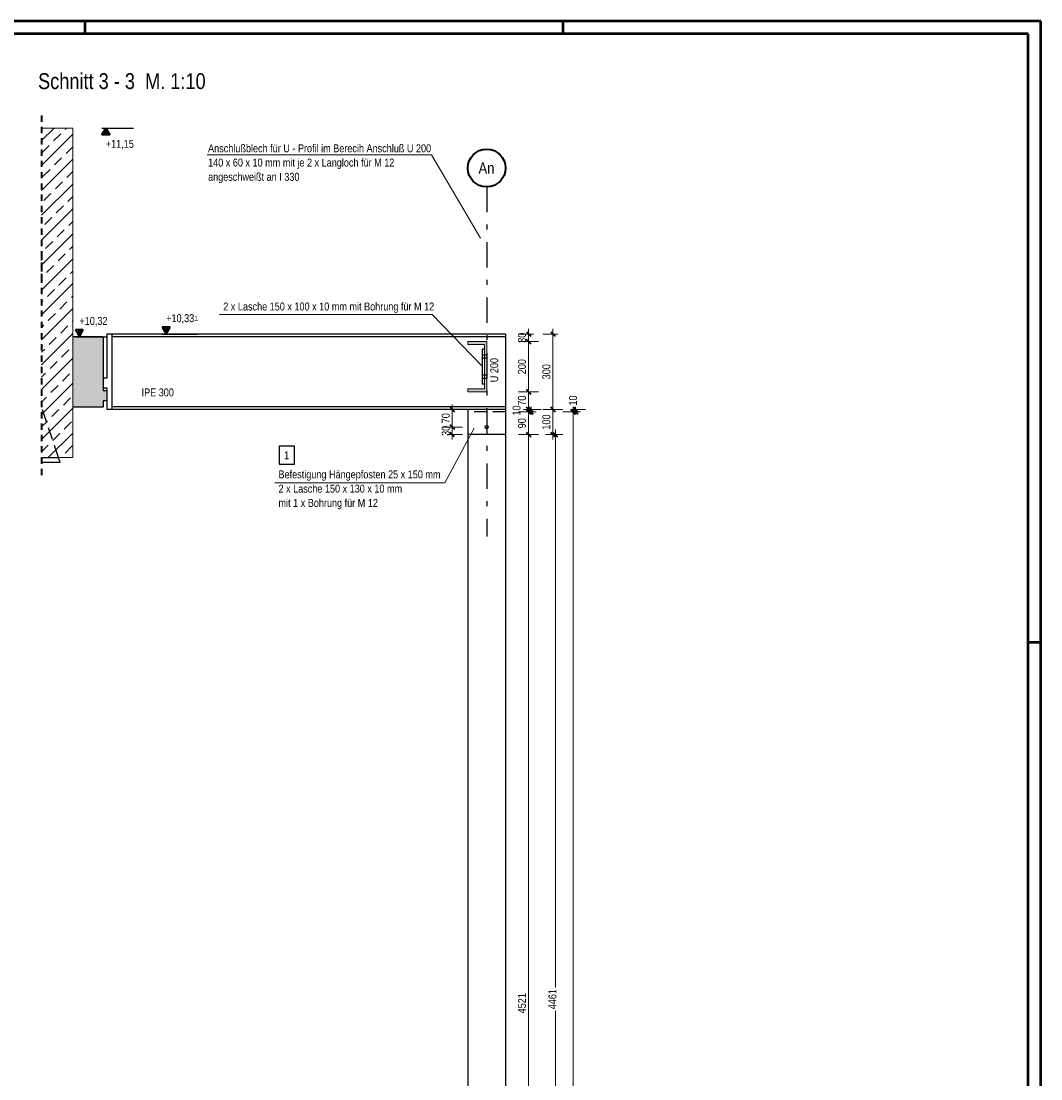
# Model space of a CAD drawing. Header units: millimetres. Extents: x 0 to 91, y -53.4 to 42.
# Tile 180 of 180: x 67.2 to 87.5, y 21 to 42. Entities that reach past the tile are written whole.
import ezdxf
from ezdxf.enums import TextEntityAlignment as Align

# ---------------------------------------------------------------- set-up
doc = ezdxf.new("R2010")
doc.units = ezdxf.units.MM
for name, pattern in [('DASHDOTX2', [2, 1, -0.5, 0, -0.5]), ('HIDDEN', [0.375, 0.25, -0.125]), ('HIDDENX2', [0.75, 0.5, -0.25])]:
    doc.linetypes.add(name, pattern=pattern)
for name, color, linetype, lineweight in [('Achsen', 7, 'Continuous', 20), ('Schraffuren', 7, 'Continuous', 20), ('Text', 7, 'Continuous', 20)]:
    doc.layers.add(name, color=color, linetype=linetype, lineweight=lineweight)
doc.styles.add('Arial Narrow', font='ARIALN.TTF')
doc.dimstyles.new('Arch_Strakon_dimstyle', dxfattribs={"dimtxt": 1, "dimasz": 1, "dimexe": 1.25, "dimexo": 0.0625, "dimgap": 1, "dimtad": 0, "dimdec": 5, "dimzin": 12, "dimdsep": 46, "dimtxsty": 'Arial Narrow', "dimblk": 'Arrowhead_Tick', "dimsah": 1, "dimcen": 0, "dimse1": 1, "dimse2": 1, "dimclrd": 6, "dimclrt": 2, "dimazin": 0, "dimtfac": 1, "dimtdec": 4, "dimtmove": 0, "dimatfit": 3, "dimldrblk": 'NONE', "dimfxl": 1, "dimtvp": 1, "dimtolj": 1, "dimtzin": 0, "dimlwd": 13, "dimarcsym": 2})
pattern_1 = [(45, (0, 0), (-0.2474874, 0.2474874), [0.2, -0.125]), (45, (-0.12374, 0.12374), (-0.2474874, 0.2474874), [])]

# ---------------------------------------------------------------- blocks, each defined once
blk = doc.blocks.new('Arrowhead_Tick')
at = {"color": 2, "linetype": 'Continuous', "lineweight": 35}
blk.add_line((4.4, 4.4), (-4.4, -4.4), dxfattribs=at)
at = {"color": 0, "linetype": 'Continuous', "lineweight": -2}
for p, q in [((-1, 0), (0, 0)), ((0, 20), (0, -10)), ((10, 0), (0, 0))]:
    blk.add_line(p, q, dxfattribs=at)
blk = doc.blocks.new('*D719')
at = {"color": 6, "linetype": 'Continuous', "lineweight": 13}
blk.add_line((77.804, 33.841), (77.804, 34.321), dxfattribs=at)
at = {"layer": 'Defpoints', "color": 0}
for p in [(76.863, 34.331), (77.804, 34.331), (76.863, 33.831)]:
    blk.add_point(p, dxfattribs=at)
at = {"color": 6, "lineweight": 13, "xscale": 0.01, "yscale": 0.01, "zscale": 0.01}
for p, rotation in [((77.804, 34.331), 90), ((77.804, 33.831), 270)]:
    blk.add_blockref('Arrowhead_Tick', p, dxfattribs=dict(at, rotation=rotation))
at = {"color": 2, "lineweight": 35, "insert": (77.674, 34.081), "char_height": 0.1575, "attachment_point": 5, "rotation": 90, "style": 'Arial Narrow'}
blk.add_mtext('\\A1;100', dxfattribs=at)
blk = doc.blocks.new('_None')
blk = doc.blocks.new('*D720')
at = {"color": 6, "linetype": 'Continuous', "lineweight": 13}
blk.add_line((77.804, 34.341), (77.804, 35.821), dxfattribs=at)
at = {"layer": 'Defpoints', "color": 0}
for p in [(76.863, 35.831), (77.804, 35.831), (76.863, 34.331)]:
    blk.add_point(p, dxfattribs=at)
at = {"color": 6, "lineweight": 13, "xscale": 0.01, "yscale": 0.01, "zscale": 0.01}
for p, rotation in [((77.804, 35.831), 90), ((77.804, 34.331), 270)]:
    blk.add_blockref('Arrowhead_Tick', p, dxfattribs=dict(at, rotation=rotation))
at = {"color": 2, "lineweight": 35, "insert": (77.674, 35.081), "char_height": 0.1575, "attachment_point": 5, "rotation": 90, "style": 'Arial Narrow'}
blk.add_mtext('\\A1;300', dxfattribs=at)
blk = doc.blocks.new('*D721')
at = {"color": 6, "linetype": 'Continuous', "lineweight": 13}
blk.add_line((78.204, 5.086), (78.204, 34.271), dxfattribs=at)
at = {"layer": 'Defpoints', "color": 0}
for p in [(76.863, 34.281), (78.204, 34.281), (76.863, 5.076)]:
    blk.add_point(p, dxfattribs=at)
at = {"color": 6, "lineweight": 13, "xscale": 0.01, "yscale": 0.01, "zscale": 0.01}
for p, rotation in [((78.204, 34.281), 90), ((78.204, 5.076), 270)]:
    blk.add_blockref('Arrowhead_Tick', p, dxfattribs=dict(at, rotation=rotation))
at = {"color": 2, "lineweight": 35, "insert": (78.074, 19.678), "char_height": 0.1575, "attachment_point": 5, "rotation": 90, "style": 'Arial Narrow'}
blk.add_mtext('\\A1;5841', dxfattribs=at)
blk = doc.blocks.new('*D725')
at = {"color": 6, "linetype": 'Continuous', "lineweight": 13}
for p, q in [((77.854, 33.821), (77.854, 22.841)), ((77.854, 11.536), (77.854, 22.375))]:
    blk.add_line(p, q, dxfattribs=at)
at = {"layer": 'Defpoints', "color": 0}
for p in [(76.863, 33.831), (77.854, 33.831), (76.865, 11.526)]:
    blk.add_point(p, dxfattribs=at)
at = {"color": 6, "lineweight": 13, "xscale": 0.01, "yscale": 0.01, "zscale": 0.01}
for p, rotation in [((77.854, 33.831), 89.99999999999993), ((77.854, 11.526), 269.9999999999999)]:
    blk.add_blockref('Arrowhead_Tick', p, dxfattribs=dict(at, rotation=rotation))
at = {"color": 2, "lineweight": 35, "insert": (77.796, 22.608), "char_height": 0.1575, "attachment_point": 5, "rotation": 90, "style": 'Arial Narrow'}
blk.add_mtext('\\A1;4461', dxfattribs=at)
blk = doc.blocks.new('*D726')
at = {"color": 6, "linetype": 'Continuous', "lineweight": 13}
blk.add_line((77.32, 33.841), (77.32, 34.271), dxfattribs=at)
at = {"layer": 'Defpoints', "color": 0}
for p in [(76.863, 34.281), (77.32, 34.281), (76.863, 33.831)]:
    blk.add_point(p, dxfattribs=at)
at = {"color": 6, "lineweight": 13, "xscale": 0.01, "yscale": 0.01, "zscale": 0.01}
for p, rotation in [((77.32, 34.281), 90), ((77.32, 33.831), 270)]:
    blk.add_blockref('Arrowhead_Tick', p, dxfattribs=dict(at, rotation=rotation))
at = {"color": 2, "lineweight": 35, "insert": (77.189, 34.056), "char_height": 0.1575, "attachment_point": 5, "rotation": 90, "style": 'Arial Narrow'}
blk.add_mtext('\\A1;90', dxfattribs=at)
blk = doc.blocks.new('*D727')
at = {"color": 6, "linetype": 'Continuous', "lineweight": 13}
for p, q in [((77.37, 34.341), (77.37, 34.351)), ((77.37, 34.281), (77.37, 34.331)), ((77.37, 34.271), (77.37, 34.261))]:
    blk.add_line(p, q, dxfattribs=at)
at = {"layer": 'Defpoints', "color": 0}
for p in [(76.863, 34.331), (76.863, 34.281), (77.37, 34.331)]:
    blk.add_point(p, dxfattribs=at)
at = {"color": 6, "lineweight": 13, "xscale": 0.01, "yscale": 0.01, "zscale": 0.01}
for p, rotation in [((77.37, 34.281), 90), ((77.37, 34.331), 270)]:
    blk.add_blockref('Arrowhead_Tick', p, dxfattribs=dict(at, rotation=rotation))
at = {"color": 2, "lineweight": 35, "insert": (77.082, 34.31), "char_height": 0.1575, "attachment_point": 5, "rotation": 90, "style": 'Arial Narrow'}
blk.add_mtext('\\A1;10', dxfattribs=at)
blk = doc.blocks.new('*D728')
at = {"color": 6, "linetype": 'Continuous', "lineweight": 13}
blk.add_line((77.32, 34.341), (77.32, 34.671), dxfattribs=at)
at = {"layer": 'Defpoints', "color": 0}
for p in [(76.488, 34.681), (77.32, 34.681), (76.863, 34.331)]:
    blk.add_point(p, dxfattribs=at)
at = {"color": 6, "lineweight": 13, "xscale": 0.01, "yscale": 0.01, "zscale": 0.01}
for p, rotation in [((77.32, 34.681), 90), ((77.32, 34.331), 270)]:
    blk.add_blockref('Arrowhead_Tick', p, dxfattribs=dict(at, rotation=rotation))
at = {"color": 2, "lineweight": 35, "insert": (77.189, 34.506), "char_height": 0.1575, "attachment_point": 5, "rotation": 90, "style": 'Arial Narrow'}
blk.add_mtext('\\A1;70', dxfattribs=at)
blk = doc.blocks.new('*D729')
at = {"color": 6, "linetype": 'Continuous', "lineweight": 13}
blk.add_line((77.32, 34.691), (77.32, 35.671), dxfattribs=at)
at = {"layer": 'Defpoints', "color": 0}
for p in [(76.488, 35.681), (77.32, 35.681), (76.488, 34.681)]:
    blk.add_point(p, dxfattribs=at)
at = {"color": 6, "lineweight": 13, "xscale": 0.01, "yscale": 0.01, "zscale": 0.01}
for p, rotation in [((77.32, 35.681), 90), ((77.32, 34.681), 270)]:
    blk.add_blockref('Arrowhead_Tick', p, dxfattribs=dict(at, rotation=rotation))
at = {"color": 2, "lineweight": 35, "insert": (77.189, 35.181), "char_height": 0.1575, "attachment_point": 5, "rotation": 90, "style": 'Arial Narrow'}
blk.add_mtext('\\A1;200', dxfattribs=at)
blk = doc.blocks.new('*D730')
at = {"color": 6, "linetype": 'Continuous', "lineweight": 13}
blk.add_line((77.32, 35.691), (77.32, 35.821), dxfattribs=at)
at = {"layer": 'Defpoints', "color": 0}
for p in [(76.863, 35.831), (77.32, 35.831), (76.488, 35.681)]:
    blk.add_point(p, dxfattribs=at)
at = {"color": 6, "lineweight": 13, "xscale": 0.01, "yscale": 0.01, "zscale": 0.01}
for p, rotation in [((77.32, 35.831), 90), ((77.32, 35.681), 270)]:
    blk.add_blockref('Arrowhead_Tick', p, dxfattribs=dict(at, rotation=rotation))
at = {"color": 2, "lineweight": 35, "insert": (77.189, 35.756), "char_height": 0.1575, "attachment_point": 5, "rotation": 90, "style": 'Arial Narrow'}
blk.add_mtext('\\A1;30', dxfattribs=at)
blk = doc.blocks.new('*D731')
at = {"color": 6, "linetype": 'Continuous', "lineweight": 13}
blk.add_line((75.804, 33.841), (75.804, 33.971), dxfattribs=at)
at = {"layer": 'Defpoints', "color": 0}
for p in [(75.804, 33.981), (76.488, 33.981), (76.113, 33.831)]:
    blk.add_point(p, dxfattribs=at)
at = {"color": 6, "lineweight": 13, "xscale": 0.01, "yscale": 0.01, "zscale": 0.01}
for p, rotation in [((75.804, 33.981), 90), ((75.804, 33.831), 270)]:
    blk.add_blockref('Arrowhead_Tick', p, dxfattribs=dict(at, rotation=rotation))
at = {"color": 2, "lineweight": 35, "insert": (75.674, 33.906), "char_height": 0.1575, "attachment_point": 5, "rotation": 90, "style": 'Arial Narrow'}
blk.add_mtext('\\A1;30', dxfattribs=at)
blk = doc.blocks.new('*D732')
at = {"color": 6, "linetype": 'Continuous', "lineweight": 13}
blk.add_line((75.804, 33.991), (75.804, 34.321), dxfattribs=at)
at = {"layer": 'Defpoints', "color": 0}
for p in [(75.804, 34.331), (76.113, 34.331), (76.488, 33.981)]:
    blk.add_point(p, dxfattribs=at)
at = {"color": 6, "lineweight": 13, "xscale": 0.01, "yscale": 0.01, "zscale": 0.01}
for p, rotation in [((75.804, 34.331), 90), ((75.804, 33.981), 270)]:
    blk.add_blockref('Arrowhead_Tick', p, dxfattribs=dict(at, rotation=rotation))
at = {"color": 2, "lineweight": 35, "insert": (75.674, 34.156), "char_height": 0.1575, "attachment_point": 5, "rotation": 90, "style": 'Arial Narrow'}
blk.add_mtext('\\A1;70', dxfattribs=at)
blk = doc.blocks.new('*D733')
at = {"color": 6, "linetype": 'Continuous', "lineweight": 13}
for p, q in [((78.254, 34.341), (78.254, 34.351)), ((78.254, 34.281), (78.254, 34.331)), ((78.254, 34.271), (78.254, 34.261))]:
    blk.add_line(p, q, dxfattribs=at)
at = {"layer": 'Defpoints', "color": 0}
for p in [(76.863, 34.331), (76.863, 34.281), (78.254, 34.331)]:
    blk.add_point(p, dxfattribs=at)
at = {"color": 6, "lineweight": 13, "xscale": 0.01, "yscale": 0.01, "zscale": 0.01}
for p, rotation in [((78.254, 34.281), 90), ((78.254, 34.331), 270)]:
    blk.add_blockref('Arrowhead_Tick', p, dxfattribs=dict(at, rotation=rotation))
at = {"color": 2, "lineweight": 35, "insert": (78.204, 34.509), "char_height": 0.1575, "attachment_point": 5, "rotation": 90, "style": 'Arial Narrow'}
blk.add_mtext('\\A1;10', dxfattribs=at)
blk = doc.blocks.new('*D750')
at = {"color": 6, "linetype": 'Continuous', "lineweight": 13}
blk.add_line((77.32, 11.236), (77.32, 33.821), dxfattribs=at)
at = {"layer": 'Defpoints', "color": 0}
for p in [(76.863, 33.831), (77.32, 33.831), (76.715, 11.226)]:
    blk.add_point(p, dxfattribs=at)
at = {"color": 6, "lineweight": 13, "xscale": 0.01, "yscale": 0.01, "zscale": 0.01}
for p, rotation in [((77.32, 33.831), 90), ((77.32, 11.226), 270)]:
    blk.add_blockref('Arrowhead_Tick', p, dxfattribs=dict(at, rotation=rotation))
at = {"color": 2, "lineweight": 35, "insert": (77.189, 22.528), "char_height": 0.1575, "attachment_point": 5, "rotation": 90, "style": 'Arial Narrow'}
blk.add_mtext('\\A1;4521', dxfattribs=at)

msp = doc.modelspace()

# ---------------------------------------------------------------- hatches: boundary and pattern name
at = {"layer": 'Schraffuren', "lineweight": 13}
h = msp.add_hatch(dxfattribs=at)
h.set_pattern_fill('bB', color=6, scale=0.01, angle=45, style=0, pattern_type=2)
h.set_pattern_definition(pattern_1)
h.paths.add_polyline_path([(67.6412086, 37.1759416), (68.2633577, 37.1759416), (68.2633577, 39.9259416), (67.6412086, 39.9259416)])
h = msp.add_hatch(dxfattribs=at)
h.set_pattern_fill('bB', color=6, scale=0.01, angle=45, style=0, pattern_type=2)
h.set_pattern_definition(pattern_1)
h.paths.add_polyline_path([(67.6412086, 36.2759416), (68.2633577, 36.2759416), (68.2633577, 37.1759416), (67.6412086, 37.1759416)])
h = msp.add_hatch(dxfattribs=at)
h.set_pattern_fill('bB', color=6, scale=0.01, angle=45, style=0, pattern_type=2)
h.set_pattern_definition(pattern_1)
h.paths.add_polyline_path([(67.6412086, 33.3759416), (68.2633409, 33.3759416), (68.2633577, 36.2759416), (67.6412086, 36.2759416)])
at = {"layer": 'Schraffuren', "lineweight": 13, "true_color": 0xe0ddbe}
msp.add_hatch(color=254, dxfattribs=at).paths.add_polyline_path([(68.9383577, 34.7010112), (68.9383577, 34.5010112), (68.8633577, 34.5010112), (68.8633577, 34.3759416), (68.2633409, 34.3759416), (68.2633409, 35.7759416), (68.8633577, 35.7759416), (68.8633577, 34.7010112)])
at = {"layer": 'Schraffuren', "lineweight": 13, "true_color": 0x4682b4}
msp.add_hatch(color=145, dxfattribs=at).paths.add_polyline_path([(76.4876083, 34.6809416), (76.4876083, 35.6809416), (76.1126083, 35.6809416), (76.1126083, 35.6234416), (76.4451083, 35.6234416), (76.4451083, 34.7384416), (76.1126083, 34.7384416), (76.1126083, 34.6809416)])

# ---------------------------------------------------------------- linework, layer by layer
at = {"color": 4, "linetype": 'Continuous', "lineweight": 50}
for p, q in [((87.5, 42.05), (0, 42.05)), ((87.5, 0), (87.5, 42.05)), ((87.25, 41.8), (1, 41.8)), ((87.25, 0.25), (87.25, 41.8))]:
    msp.add_line(p, q, dxfattribs=at)
at = {"color": 4, "linetype": 'Continuous', "lineweight": 50, "ltscale": 0.2}
for p, q in [((68.5, 42.05), (68.5, 41.8)), ((78, 42.05), (78, 41.8)), ((87.5, 29.7), (87.25, 29.7))]:
    msp.add_line(p, q, dxfattribs=at)
at = {"color": 2, "linetype": 'HIDDEN', "lineweight": 35, "ltscale": 0.5}
for p, q in [((67.6412086, 40.1759416), (67.6412086, 36.9259416)), ((67.6412086, 37.4259416), (67.6412086, 33.0259416))]:
    msp.add_line(p, q, dxfattribs=at)
at = {"color": 5, "linetype": 'Continuous', "lineweight": 18}
for p, q in [((75.3908662, 39.3942822), (70.9306493, 39.3942822)), ((75.3908662, 39.3942822), (76.3679129, 37.7378536)), ((75.4059964, 36.21941), (71.1814315, 36.21941)), ((75.4059964, 36.21941), (76.4009594, 35.1923514)), ((75.6568234, 32.8744085), (76.2393582, 33.9618068)), ((72.2781215, 32.8744085), (75.6568234, 32.8744085))]:
    msp.add_line(p, q, dxfattribs=at)
at = {"color": 3, "linetype": 'DASHDOTX2', "lineweight": 25, "ltscale": 0.5}
msp.add_line((76.4876083, 38.7556267), (76.4876083, 31.8037469), dxfattribs=at)
at = {"color": 3, "linetype": 'Continuous', "lineweight": 25}
for p, q in [((68.8633409, 35.7759416), (68.2633409, 35.7759416)), ((68.8633577, 35.7759416), (68.8633577, 34.9560112)), ((68.9383577, 35.8309416), (68.9383577, 34.9560112)), ((69.0383577, 35.8309416), (68.9383577, 35.8309416)), ((69.0383577, 35.8309416), (69.0383577, 34.3309416)), ((76.8626083, 35.8309416), (69.0383577, 35.8309416)), ((76.8626083, 35.7774416), (69.0383577, 35.7774416)), ((76.8626083, 35.8309416), (76.8626083, 35.7774416)), ((76.8626083, 35.7774416), (76.8626083, 34.3844416)), ((76.3951083, 35.5309416), (76.3951083, 34.8309416)), ((76.4451083, 35.5309416), (76.3951083, 35.5309416)), ((68.8633577, 34.9560112), (68.8633577, 34.7560112)), ((68.9383577, 34.9560112), (68.8633577, 34.9560112)), ((68.8633577, 34.7560112), (68.8633577, 34.7010112)), ((68.9383577, 34.7560112), (68.8633577, 34.7560112)), ((68.9383577, 34.7010112), (68.8633577, 34.7010112)), ((68.9383577, 34.7560112), (68.9383577, 34.3309416)), ((76.4451083, 34.8309416), (76.3951083, 34.8309416)), ((68.8633577, 34.5010112), (68.8633577, 34.3759416)), ((68.9383577, 34.5010112), (68.8633577, 34.5010112)), ((68.8633409, 34.3759416), (68.2633409, 34.3759416)), ((69.0383577, 34.3309416), (68.9383577, 34.3309416)), ((76.8626083, 34.3844416), (69.0383577, 34.3844416)), ((76.8626083, 34.3309416), (69.0383577, 34.3309416)), ((76.1126083, 34.3309416), (76.1126083, 33.8309416)), ((76.8626083, 34.3844416), (76.8626083, 34.3309416)), ((76.8626083, 34.3309416), (76.8626083, 33.8309416)), ((76.1126083, 33.8309416), (76.1126083, 5.5759358)), ((76.8626083, 33.8309416), (76.1126083, 33.8309416)), ((76.8626083, 33.8309416), (76.8626083, 5.5759358)), ((67.9816748, 33.3709416), (67.6412086, 33.3709416)), ((68.0133409, 33.2759416), (67.6412086, 33.2759416)), ((67.9816748, 33.3709416), (67.9800081, 33.3759416)), ((68.0133409, 33.2759416), (67.9816748, 33.3709416))]:
    msp.add_line(p, q, dxfattribs=at)
at = {"color": 3, "linetype": 'HIDDENX2', "lineweight": 25, "ltscale": 0.5}
for p, q in [((76.4451083, 35.4134416), (76.3951083, 35.4134416)), ((76.4451083, 35.3484416), (76.3951083, 35.3484416)), ((76.4876083, 35.4134416), (76.4451083, 35.4134416)), ((76.4876083, 35.3484416), (76.4451083, 35.3484416)), ((76.4451083, 35.0134416), (76.3951083, 35.0134416)), ((76.4451083, 34.9484416), (76.3951083, 34.9484416)), ((76.4876083, 35.0134416), (76.4451083, 35.0134416)), ((76.4876083, 34.9484416), (76.4451083, 34.9484416)), ((67.9800081, 33.3759416), (67.6412086, 34.3923573)), ((76.8626083, 34.2809416), (76.1126083, 34.2809416))]:
    msp.add_line(p, q, dxfattribs=at)
at = {"color": 2, "linetype": 'Continuous', "lineweight": 35}
msp.add_circle((76.4876083, 39.1306267), 0.375, dxfattribs=at)
at = {"color": 3, "linetype": 'Continuous', "lineweight": 25}
msp.add_circle((76.4876083, 33.9809416), 0.0325, dxfattribs=at)
at = {"layer": 'Achsen', "color": 3, "linetype": 'Continuous', "lineweight": 25, "ltscale": 0.2}
for p, q in [((68.8389826, 39.9259416), (69.4674076, 39.9259416)), ((68.31478, 35.7759416), (68.943205, 35.7759416)), ((70.0389826, 35.8309416), (70.7418264, 35.8309416))]:
    msp.add_line(p, q, dxfattribs=at)
at = {"layer": 'Achsen', "color": 2, "linetype": 'Continuous', "lineweight": 35, "ltscale": 0.2}
for p, q in [((68.8389826, 39.7895466), (68.9177326, 39.9259416)), ((68.9964826, 39.7895466), (68.8389826, 39.7895466)), ((68.9177326, 39.7895466), (68.8783576, 39.8577441)), ((68.8783576, 39.8577441), (68.9571076, 39.8577441)), ((68.9177326, 39.9259416), (68.9964826, 39.7895466)), ((68.9571076, 39.8577441), (68.9177326, 39.7895466)), ((70.1964826, 35.9673366), (70.0389826, 35.9673366)), ((70.0389826, 35.9673366), (70.1177326, 35.8309416)), ((70.1177326, 35.9673366), (70.0783576, 35.8991391)), ((70.1177326, 35.8309416), (70.1964826, 35.9673366)), ((70.1571076, 35.8991391), (70.1177326, 35.9673366)), ((68.47228, 35.9123366), (68.31478, 35.9123366)), ((68.31478, 35.9123366), (68.39353, 35.7759416)), ((68.39353, 35.9123366), (68.354155, 35.8441391)), ((68.354155, 35.8441391), (68.432905, 35.8441391)), ((68.39353, 35.7759416), (68.47228, 35.9123366)), ((68.432905, 35.8441391), (68.39353, 35.9123366)), ((70.0783576, 35.8991391), (70.1571076, 35.8991391))]:
    msp.add_line(p, q, dxfattribs=at)
at = {"layer": 'Achsen', "color": 3, "linetype": 'Continuous', "lineweight": 25}
for p, q in [((72.6666765, 33.5999332), (72.3622101, 33.5999332)), ((72.3622101, 33.5999332), (72.3622101, 33.2424332)), ((72.6666765, 33.2424332), (72.6666765, 33.5999332)), ((72.3622101, 33.2424332), (72.6666765, 33.2424332))]:
    msp.add_line(p, q, dxfattribs=at)
at = {"layer": 'Achsen', "color": 9, "linetype": 'Continuous', "lineweight": 0}
for centre in [(67.6412086, 37.1759416), (67.6412086, 36.2759416)]:
    msp.add_circle(centre, 0.00555, dxfattribs=at)
at = {"layer": 'Text', "color": 5, "linetype": 'Continuous', "lineweight": 18}
for p, q in [((68.2633577, 39.9259416), (67.6412086, 39.9259416)), ((68.2633577, 39.9259416), (68.2633577, 37.1759416)), ((68.2633577, 37.1759416), (68.2633577, 36.2759416)), ((68.2633577, 36.2759416), (68.2633577, 33.3759416)), ((76.1126083, 35.6809416), (76.1126083, 35.6234416)), ((76.4876083, 35.6809416), (76.1126083, 35.6809416)), ((76.4451083, 35.6234416), (76.1126083, 35.6234416)), ((76.4451083, 35.6234416), (76.4451083, 34.7384416)), ((76.4876083, 35.6809416), (76.4876083, 34.6809416)), ((76.1126083, 34.7384416), (76.1126083, 34.6809416)), ((76.4451083, 34.7384416), (76.1126083, 34.7384416)), ((76.4876083, 34.6809416), (76.1126083, 34.6809416)), ((68.2633409, 33.3759416), (67.6412086, 33.3759416))]:
    msp.add_line(p, q, dxfattribs=at)

# ---------------------------------------------------------------- texts
at = {"color": 1, "lineweight": 70, "style": 'Arial Narrow'}
msp.add_text('Schnitt 3 - 3  M. 1:10', height=0.315, dxfattribs=at).set_placement((67.5729516, 40.7002208))
at = {"color": 2, "lineweight": 35, "style": 'Arial Narrow'}
for s, p in [('Anschlußblech für U - Profil im Berecih Anschluß U 200', (70.9518963, 39.4438586)), ('140 x 60 x 10 mm mit je 2 x Langloch für M 12', (70.9518963, 39.1603586)), ('angeschweißt an I 330', (70.9518963, 38.8768586)), ('2 x Lasche 150 x 100 x 10 mm mit Bohrung für M 12', (71.2531247, 36.2991505)), ('IPE 300', (69.6297405, 34.591177)), ('Befestigung Hängepfosten 25 x 150 mm', (72.3508006, 32.962004)), ('2 x Lasche 150 x 130 x 10 mm', (72.3508006, 32.678504)), ('mit 1 x Bohrung für M 12', (72.3508006, 32.395004))]:
    msp.add_text(s, height=0.1575, dxfattribs=at).set_placement(p)
at = {"color": 4, "lineweight": 50, "style": 'Arial Narrow'}
msp.add_text('An', height=0.225, dxfattribs=at).set_placement((76.4834711, 39.1306267), align=Align.MIDDLE_CENTER)
at = {"color": 2, "lineweight": 35, "style": 'Arial Narrow'}
msp.add_text('U 200', height=0.1575, rotation=90, dxfattribs=at).set_placement((76.716574, 34.8730233))
at = {"layer": 'Achsen', "color": 2, "lineweight": 35, "style": 'Arial Narrow'}
msp.add_text('1', height=0.1575, dxfattribs=at).set_placement((72.4622101, 33.3424332))
at = {"layer": 'Achsen', "color": 2, "lineweight": 35, "char_height": 0.1575, "attachment_point": 1, "line_spacing_factor": 0.9, "style": 'Arial Narrow'}
for s, insert in [(' +11,15', (68.8689076, 39.6896916)), (' +10,32', (68.344705, 36.1696916)), (' +10,33{\\A1;\\H.6x;\\S1;}', (70.0689076, 36.2246916))]:
    msp.add_mtext(s, dxfattribs=dict(at, insert=insert))

# ---------------------------------------------------------------- dimensions: what is measured, and where the dimension line sits
at = {"lineweight": 35}
for base, p1, p2, text, override, picture, middle in [((77.3196418, 35.8309416), (76.4876083, 35.6809416), (76.8626083, 35.8309416), '30', {"dimscale": 0.01, "dimtxt": 15.75, "dimasz": 1, "dimgap": 5, "dimtad": 1, "dimjust": 0, "dimtih": 0, "dimtoh": 0, "dimdec": 4, "dimdsep": 46, "dimtxsty": 'Arial Narrow', "dimclrd": 6, "dimclrt": 2, "dimtix": 1, "dimtofl": 255, "dimtmove": 0, "dimatfit": 2, "dimfxl": 0, "dimfxlon": 0, "dimtvp": 31.746032, "dimlwd": 13}, '*D730', (77.3196418, 35.7559416)), ((77.3196418, 35.6809416), (76.4876083, 34.6809416), (76.4876083, 35.6809416), '200', {"dimscale": 0.01, "dimtxt": 15.75, "dimasz": 1, "dimgap": 5, "dimtad": 1, "dimjust": 0, "dimtih": 0, "dimtoh": 0, "dimdec": 4, "dimdsep": 46, "dimtxsty": 'Arial Narrow', "dimclrd": 6, "dimclrt": 2, "dimtix": 1, "dimtofl": 255, "dimtmove": 0, "dimatfit": 2, "dimfxl": 0, "dimfxlon": 0, "dimtvp": 31.746032, "dimlwd": 13}, '*D729', (77.3196418, 35.1809416)), ((77.8041656, 35.8309416), (76.8626083, 34.3309416), (76.8626083, 35.8309416), '300', {"dimscale": 0.01, "dimtxt": 15.75, "dimasz": 1, "dimgap": 5, "dimtad": 1, "dimjust": 0, "dimtih": 0, "dimtoh": 0, "dimdec": 4, "dimdsep": 46, "dimtxsty": 'Arial Narrow', "dimclrd": 6, "dimclrt": 2, "dimtix": 1, "dimtofl": 255, "dimtmove": 0, "dimatfit": 2, "dimfxl": 0, "dimfxlon": 0, "dimtvp": 31.746032, "dimlwd": 13}, '*D720', (77.8041656, 35.0809416)), ((77.3196418, 34.6809416), (76.8626083, 34.3309416), (76.4876083, 34.6809416), '70', {"dimscale": 0.01, "dimtxt": 15.75, "dimasz": 1, "dimgap": 5, "dimtad": 1, "dimjust": 0, "dimtih": 0, "dimtoh": 0, "dimdec": 4, "dimdsep": 46, "dimtxsty": 'Arial Narrow', "dimclrd": 6, "dimclrt": 2, "dimtix": 1, "dimtofl": 255, "dimtmove": 0, "dimatfit": 2, "dimfxl": 0, "dimfxlon": 0, "dimtvp": 31.746032, "dimlwd": 13}, '*D728', (77.3196418, 34.5059416)), ((78.2541656, 34.3309416), (76.8626083, 34.2809416), (76.8626083, 34.3309416), '10', {"dimscale": 0.01, "dimtxt": 15.75, "dimasz": 1, "dimgap": 5, "dimtad": 1, "dimjust": 4, "dimtih": 0, "dimtoh": 0, "dimdec": 4, "dimdsep": 46, "dimtxsty": 'Arial Narrow', "dimclrd": 6, "dimclrt": 2, "dimtix": 0, "dimtofl": 255, "dimtmove": 2, "dimatfit": 2, "dimfxl": 0, "dimfxlon": 0, "dimtvp": 31.746032, "dimlwd": 13}, '*D733', (78.2041656, 34.5089166)), ((75.8041656, 34.3309416), (76.4876083, 33.9809416), (76.1126083, 34.3309416), '70', {"dimscale": 0.01, "dimtxt": 15.75, "dimasz": 1, "dimgap": 5, "dimtad": 1, "dimjust": 0, "dimtih": 0, "dimtoh": 0, "dimdec": 4, "dimdsep": 46, "dimtxsty": 'Arial Narrow', "dimclrd": 6, "dimclrt": 2, "dimtix": 1, "dimtofl": 255, "dimtmove": 0, "dimatfit": 2, "dimfxl": 0, "dimfxlon": 0, "dimtvp": 31.746032, "dimlwd": 13}, '*D732', (75.8041656, 34.1559416)), ((77.8041656, 34.3309416), (76.8626083, 33.8309416), (76.8626083, 34.3309416), '100', {"dimscale": 0.01, "dimtxt": 15.75, "dimasz": 1, "dimgap": 5, "dimtad": 1, "dimjust": 0, "dimtih": 0, "dimtoh": 0, "dimdec": 4, "dimdsep": 46, "dimtxsty": 'Arial Narrow', "dimclrd": 6, "dimclrt": 2, "dimtix": 1, "dimtofl": 255, "dimtmove": 0, "dimatfit": 2, "dimfxl": 0, "dimfxlon": 0, "dimtvp": 31.746032, "dimlwd": 13}, '*D719', (77.8041656, 34.0809416)), ((77.3696418, 34.3309416), (76.8626083, 34.2809416), (76.8626083, 34.3309416), '10', {"dimscale": 0.01, "dimtxt": 15.75, "dimasz": 1, "dimgap": 5, "dimtad": 0, "dimjust": 0, "dimtih": 0, "dimtoh": 0, "dimdec": 4, "dimdsep": 46, "dimtxsty": 'Arial Narrow', "dimclrd": 6, "dimclrt": 2, "dimtix": 0, "dimtofl": 255, "dimtmove": 2, "dimatfit": 2, "dimfxl": 0, "dimfxlon": 0, "dimtvp": 31.746032, "dimlwd": 13}, '*D727', (77.082399, 34.3097401)), ((78.2041656, 34.2809416), (76.8626083, 5.0759416), (76.8626083, 34.2809416), '5841', {"dimscale": 0.01, "dimtxt": 15.75, "dimasz": 1, "dimgap": 5, "dimtad": 1, "dimjust": 0, "dimtih": 0, "dimtoh": 0, "dimdec": 4, "dimdsep": 46, "dimtxsty": 'Arial Narrow', "dimclrd": 6, "dimclrt": 2, "dimtix": 1, "dimtofl": 255, "dimtmove": 0, "dimatfit": 2, "dimfxl": 0, "dimfxlon": 0, "dimtvp": 31.746032, "dimlwd": 13}, '*D721', (78.2041656, 19.6784416)), ((77.3196418, 34.2809416), (76.8626083, 33.8309416), (76.8626083, 34.2809416), '90', {"dimscale": 0.01, "dimtxt": 15.75, "dimasz": 1, "dimgap": 5, "dimtad": 1, "dimjust": 0, "dimtih": 0, "dimtoh": 0, "dimdec": 4, "dimdsep": 46, "dimtxsty": 'Arial Narrow', "dimclrd": 6, "dimclrt": 2, "dimtix": 1, "dimtofl": 255, "dimtmove": 0, "dimatfit": 2, "dimfxl": 0, "dimfxlon": 0, "dimtvp": 31.746032, "dimlwd": 13}, '*D726', (77.3196418, 34.0559416)), ((75.8041656, 33.9809416), (76.1126083, 33.8309416), (76.4876083, 33.9809416), '30', {"dimscale": 0.01, "dimtxt": 15.75, "dimasz": 1, "dimgap": 5, "dimtad": 1, "dimjust": 0, "dimtih": 0, "dimtoh": 0, "dimdec": 4, "dimdsep": 46, "dimtxsty": 'Arial Narrow', "dimclrd": 6, "dimclrt": 2, "dimtix": 1, "dimtofl": 255, "dimtmove": 0, "dimatfit": 2, "dimfxl": 0, "dimfxlon": 0, "dimtvp": 31.746032, "dimlwd": 13}, '*D731', (75.8041656, 33.9059416)), ((77.3196418, 33.8309416), (76.7151083, 11.2259358), (76.8626083, 33.8309416), '4521', {"dimscale": 0.01, "dimtxt": 15.75, "dimasz": 1, "dimgap": 5, "dimtad": 1, "dimjust": 0, "dimtih": 0, "dimtoh": 0, "dimdec": 4, "dimdsep": 46, "dimtxsty": 'Arial Narrow', "dimclrd": 6, "dimclrt": 2, "dimtix": 1, "dimtofl": 255, "dimtmove": 0, "dimatfit": 2, "dimfxl": 0, "dimfxlon": 0, "dimtvp": 31.746032, "dimlwd": 13}, '*D750', (77.3196418, 22.5284387)), ((77.8541656, 33.8309416), (76.8651083, 11.5259358), (76.8626083, 33.8309416), '4461', {"dimscale": 0.01, "dimtxt": 15.75, "dimasz": 1, "dimgap": 5, "dimtad": 0, "dimjust": 0, "dimtih": 0, "dimtoh": 0, "dimdec": 4, "dimdsep": 46, "dimtxsty": 'Arial Narrow', "dimclrd": 6, "dimclrt": 2, "dimtix": 0, "dimtofl": 255, "dimtmove": 2, "dimatfit": 2, "dimfxl": 0, "dimfxlon": 0, "dimtvp": 31.746032, "dimlwd": 13}, '*D725', (77.7955914, 22.6081335))]:
    dim = msp.add_linear_dim(base=base, p1=p1, p2=p2, angle=90, text=text, dimstyle='Arch_Strakon_dimstyle', override=override, dxfattribs=at)
    dim.commit()
    dim.dimension.update_dxf_attribs({"geometry": picture, "text_midpoint": middle, "dimtype": 160})

doc.saveas('drawing.dxf')
